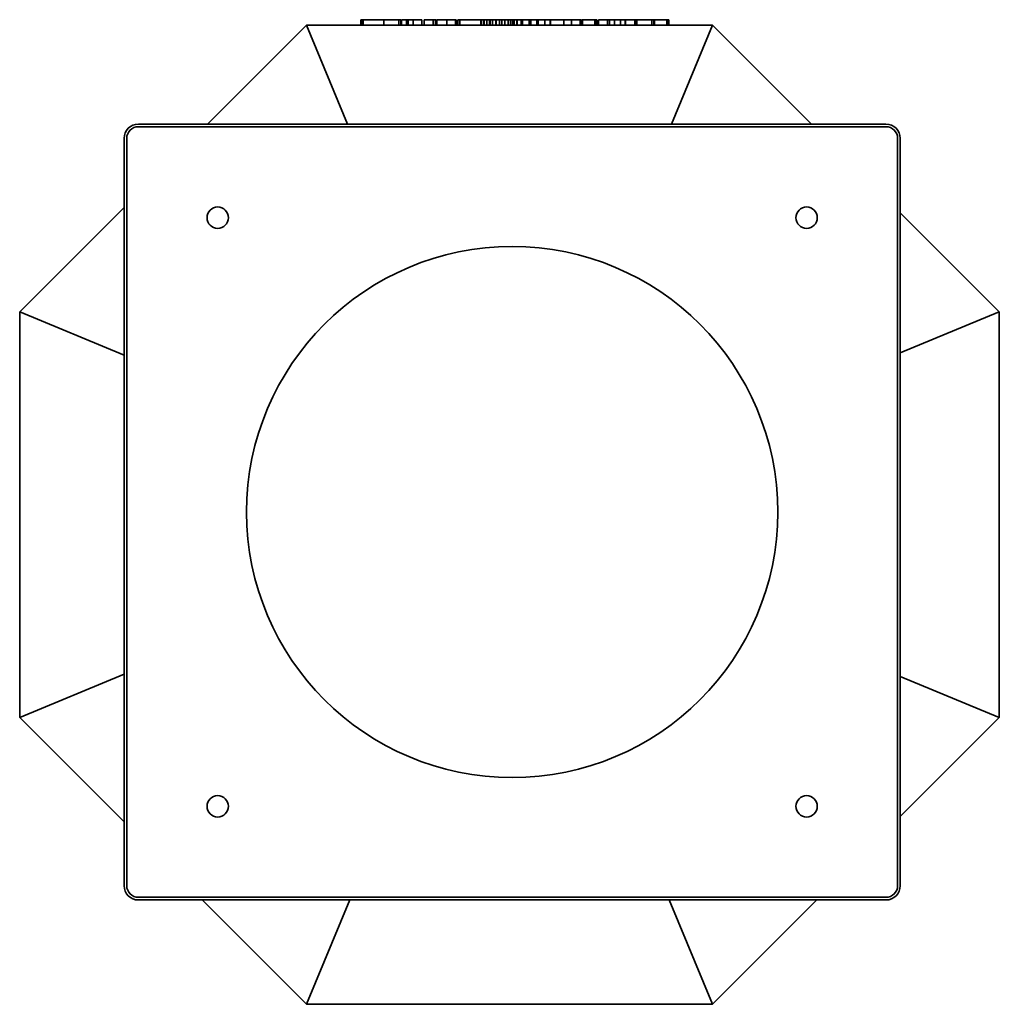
# Model space of a CAD drawing. Header units: millimetres. Extents: x 146 to 694, y 21 to 573.
import ezdxf

# ---------------------------------------------------------------- set-up
doc = ezdxf.new("R2010")
doc.units = ezdxf.units.MM
doc.header["$LTSCALE"] = 2
doc.layers.add('Krawędzie widoczne(ISO)', color=7, linetype='Continuous', lineweight=35, true_color=0x262659)

msp = doc.modelspace()

# ---------------------------------------------------------------- linework, layer by layer
at = {"layer": 'Krawędzie widoczne(ISO)'}
for p, q in [((250.8, 514.49), (306.3, 569.99)), ((306.3, 569.99), (533.7, 569.99)), ((306.3, 569.99), (329.29, 514.49)), ((336.73, 572.99), (337.58, 572.99)), ((336.73, 572.99), (336.73, 569.99)), ((337.58, 572.99), (337.58, 569.99)), ((337.58, 572.99), (338.07, 572.99)), ((338.07, 572.99), (338.07, 569.99)), ((338.07, 572.99), (349.25, 572.99)), ((349.25, 572.99), (349.65, 572.99)), ((349.65, 572.99), (349.65, 569.99)), ((349.65, 572.99), (352.91, 572.99)), ((352.91, 572.99), (358.05, 572.99)), ((358.05, 572.99), (358.05, 569.99)), ((358.05, 572.99), (358.65, 572.99)), ((358.65, 572.99), (359.12, 572.99)), ((359.12, 572.99), (359.12, 569.99)), ((359.49, 572.99), (359.49, 569.99)), ((359.49, 572.99), (362.32, 572.99)), ((362.32, 572.99), (362.32, 569.99)), ((362.32, 572.99), (363.27, 572.99)), ((363.27, 572.99), (363.27, 569.99)), ((363.27, 572.99), (366.04, 572.99)), ((366.04, 572.99), (367.51, 572.99)), ((366.04, 572.99), (366.04, 569.99)), ((367.51, 572.99), (370.95, 572.99)), ((370.95, 572.99), (370.95, 569.99)), ((372.23, 572.99), (372.23, 569.99)), ((372.23, 572.99), (373.81, 572.99)), ((373.81, 572.99), (377.29, 572.99)), ((377.29, 572.99), (378.47, 572.99)), ((377.29, 572.99), (377.29, 569.99)), ((378.47, 572.99), (378.85, 572.99)), ((378.47, 572.99), (378.47, 569.99)), ((378.85, 572.99), (378.85, 569.99)), ((379.22, 572.99), (380.65, 572.99)), ((379.22, 572.99), (379.22, 569.99)), ((380.65, 572.99), (383.61, 572.99)), ((383.61, 572.99), (384.83, 572.99)), ((384.83, 572.99), (386.31, 572.99)), ((384.83, 572.99), (384.83, 569.99)), ((386.31, 572.99), (389.71, 572.99)), ((389.71, 572.99), (390.19, 572.99)), ((389.71, 572.99), (389.71, 569.99)), ((390.19, 572.99), (390.19, 569.99)), ((391.09, 572.99), (391.09, 569.99)), ((391.09, 572.99), (392.13, 572.99)), ((392.13, 572.99), (392.13, 569.99)), ((392.13, 572.99), (398.86, 572.99)), ((398.86, 572.99), (403.86, 572.99)), ((403.86, 572.99), (403.86, 569.99)), ((403.86, 572.99), (404.17, 572.99)), ((404.17, 572.99), (405.42, 572.99)), ((404.17, 572.99), (404.17, 569.99)), ((405.42, 572.99), (405.88, 572.99)), ((405.42, 572.99), (405.42, 569.99)), ((405.88, 572.99), (407.27, 572.99)), ((405.88, 572.99), (405.88, 569.99)), ((407.27, 572.99), (408.79, 572.99)), ((407.27, 572.99), (407.27, 569.99)), ((408.79, 572.99), (409.17, 572.99)), ((408.79, 572.99), (408.79, 569.99)), ((409.17, 572.99), (410.41, 572.99)), ((409.17, 572.99), (409.17, 569.99)), ((410.41, 572.99), (412.35, 572.99)), ((410.41, 572.99), (410.41, 569.99)), ((412.35, 572.99), (412.51, 572.99)), ((412.35, 572.99), (412.35, 569.99)), ((412.51, 572.99), (412.59, 572.99)), ((412.51, 572.99), (412.51, 569.99)), ((412.59, 572.99), (414.31, 572.99)), ((412.59, 572.99), (412.59, 569.99)), ((414.31, 572.99), (415.62, 572.99)), ((414.31, 572.99), (414.31, 569.99)), ((415.62, 572.99), (417.34, 572.99)), ((415.62, 572.99), (415.62, 569.99)), ((417.34, 572.99), (419.26, 572.99)), ((417.34, 572.99), (417.34, 569.99)), ((419.26, 572.99), (420.65, 572.99)), ((419.26, 572.99), (419.26, 569.99)), ((420.65, 572.99), (421.63, 572.99)), ((420.65, 572.99), (420.65, 569.99)), ((421.63, 572.99), (422.59, 572.99)), ((421.63, 572.99), (421.63, 569.99)), ((422.59, 572.99), (424.05, 572.99)), ((422.59, 572.99), (422.59, 569.99)), ((424.05, 572.99), (424.37, 572.99)), ((424.05, 572.99), (424.05, 569.99)), ((424.37, 572.99), (426.6, 572.99)), ((424.37, 572.99), (424.37, 569.99)), ((426.6, 572.99), (427.18, 572.99)), ((426.6, 572.99), (426.6, 569.99)), ((427.18, 572.99), (427.18, 569.99)), ((427.18, 572.99), (427.31, 572.99)), ((427.31, 572.99), (429, 572.99)), ((427.31, 572.99), (427.31, 569.99)), ((429, 572.99), (430.49, 572.99)), ((430.49, 572.99), (431.03, 572.99)), ((431.03, 572.99), (432.01, 572.99)), ((431.03, 572.99), (431.03, 569.99)), ((432.01, 572.99), (435.31, 572.99)), ((432.01, 572.99), (432.01, 569.99)), ((435.31, 572.99), (436.13, 572.99)), ((435.31, 572.99), (435.31, 569.99)), ((436.13, 572.99), (437.76, 572.99)), ((436.13, 572.99), (436.13, 569.99)), ((437.76, 572.99), (439.27, 572.99)), ((439.27, 572.99), (439.8, 572.99)), ((439.8, 572.99), (439.8, 569.99)), ((439.8, 572.99), (442.81, 572.99)), ((442.81, 572.99), (442.91, 572.99)), ((442.81, 572.99), (442.81, 569.99)), ((442.91, 572.99), (443.97, 572.99)), ((442.91, 572.99), (442.91, 569.99)), ((443.97, 572.99), (448.23, 572.99)), ((448.23, 572.99), (450.43, 572.99)), ((450.43, 572.99), (450.55, 572.99)), ((450.43, 572.99), (450.43, 569.99)), ((450.55, 572.99), (453.51, 572.99)), ((453.51, 572.99), (454.73, 572.99)), ((454.73, 572.99), (456.22, 572.99)), ((454.73, 572.99), (454.73, 569.99)), ((456.22, 572.99), (459.61, 572.99)), ((459.61, 572.99), (460.09, 572.99)), ((459.61, 572.99), (459.61, 569.99)), ((460.09, 572.99), (460.09, 569.99)), ((460.59, 572.99), (460.99, 572.99)), ((460.59, 572.99), (460.59, 569.99)), ((460.99, 572.99), (461.77, 572.99)), ((460.99, 572.99), (460.99, 569.99)), ((461.77, 572.99), (462.7, 572.99)), ((462.7, 572.99), (464.28, 572.99)), ((464.28, 572.99), (467.88, 572.99)), ((467.88, 572.99), (468.14, 572.99)), ((467.88, 572.99), (467.88, 569.99)), ((468.14, 572.99), (468.54, 572.99)), ((468.14, 572.99), (468.14, 569.99)), ((468.54, 572.99), (469.03, 572.99)), ((468.54, 572.99), (468.54, 569.99)), ((469.03, 572.99), (469.03, 569.99)), ((469.86, 572.99), (471.44, 572.99)), ((469.86, 572.99), (469.86, 569.99)), ((471.44, 572.99), (474.92, 572.99)), ((474.92, 572.99), (476.09, 572.99)), ((474.92, 572.99), (474.92, 569.99)), ((476.09, 572.99), (476.12, 572.99)), ((476.09, 572.99), (476.09, 569.99)), ((476.12, 572.99), (476.12, 569.99)), ((476.12, 572.99), (478.83, 572.99)), ((478.83, 572.99), (478.83, 569.99)), ((478.83, 572.99), (482.24, 572.99)), ((482.24, 572.99), (482.47, 572.99)), ((482.24, 572.99), (482.24, 569.99)), ((482.47, 572.99), (483.61, 572.99)), ((483.61, 572.99), (484.33, 572.99)), ((484.33, 572.99), (484.84, 572.99)), ((484.84, 572.99), (484.84, 569.99)), ((485, 572.99), (486.58, 572.99)), ((485, 572.99), (485, 569.99)), ((486.58, 572.99), (490.15, 572.99)), ((490.15, 572.99), (490.59, 572.99)), ((490.15, 572.99), (490.15, 569.99)), ((490.59, 572.99), (490.59, 569.99)), ((490.59, 572.99), (491.3, 572.99)), ((491.3, 572.99), (491.3, 569.99)), ((491.35, 572.99), (494.61, 572.99)), ((491.35, 572.99), (491.35, 569.99)), ((494.61, 572.99), (499.76, 572.99)), ((499.76, 572.99), (500.36, 572.99)), ((499.76, 572.99), (499.76, 569.99)), ((500.36, 572.99), (500.82, 572.99)), ((500.82, 572.99), (500.82, 569.99)), ((500.9, 572.99), (501.3, 572.99)), ((500.9, 572.99), (500.9, 569.99)), ((501.3, 572.99), (502.07, 572.99)), ((501.3, 572.99), (501.3, 569.99)), ((502.07, 572.99), (503, 572.99)), ((503, 572.99), (504.59, 572.99)), ((504.59, 572.99), (508.19, 572.99)), ((508.19, 572.99), (508.45, 572.99)), ((508.19, 572.99), (508.19, 569.99)), ((508.45, 572.99), (508.85, 572.99)), ((508.45, 572.99), (508.45, 569.99)), ((508.85, 572.99), (509.34, 572.99)), ((508.85, 572.99), (508.85, 569.99)), ((509.34, 572.99), (509.34, 569.99)), ((533.7, 569.99), (510.71, 514.49)), ((533.7, 569.99), (589.2, 514.49)), ((631, 514.49), (212, 514.49)), ((212, 512.99), (631, 512.99)), ((204, 506.49), (204, 87.49)), ((205.5, 87.49), (205.5, 506.49)), ((637.5, 506.49), (637.5, 87.49)), ((639, 87.49), (639, 506.49)), ((145.5, 409.2), (204, 467.7)), ((639, 464.7), (694.5, 409.2)), ((204, 384.97), (145.5, 409.2)), ((145.5, 181.79), (145.5, 409.2)), ((694.5, 409.2), (639, 386.21)), ((694.5, 409.2), (694.5, 181.79)), ((145.5, 181.79), (204, 206.02)), ((639, 204.78), (694.5, 181.79)), ((204, 123.29), (145.5, 181.79)), ((694.5, 181.79), (639, 126.29)), ((631, 80.99), (212, 80.99)), ((212, 79.49), (631, 79.49)), ((306.3, 20.99), (247.8, 79.49)), ((306.3, 20.99), (330.53, 79.49)), ((533.7, 20.99), (509.47, 79.49)), ((592.2, 79.49), (533.7, 20.99)), ((533.7, 20.99), (306.3, 20.99))]:
    msp.add_line(p, q, dxfattribs=at)
for centre, radius in [((256.5, 461.99), 6), ((586.5, 461.99), 6), ((421.5, 296.99), 148.85), ((256.5, 131.99), 6), ((586.5, 131.99), 6)]:
    msp.add_circle(centre, radius, dxfattribs=at)
for centre, radius, start, end in [((212, 506.49), 8, 90, 180), ((631, 506.49), 8, 0, 90), ((212, 506.49), 6.5, 90, 180), ((631, 506.49), 6.5, 0, 90), ((212, 87.49), 8, 180, 270), ((212, 87.49), 6.5, 180, 270), ((631, 87.49), 6.5, 270, 0), ((631, 87.49), 8, 270, 0)]:
    msp.add_arc(centre, radius, start, end, dxfattribs=at)

doc.saveas('drawing.dxf')
